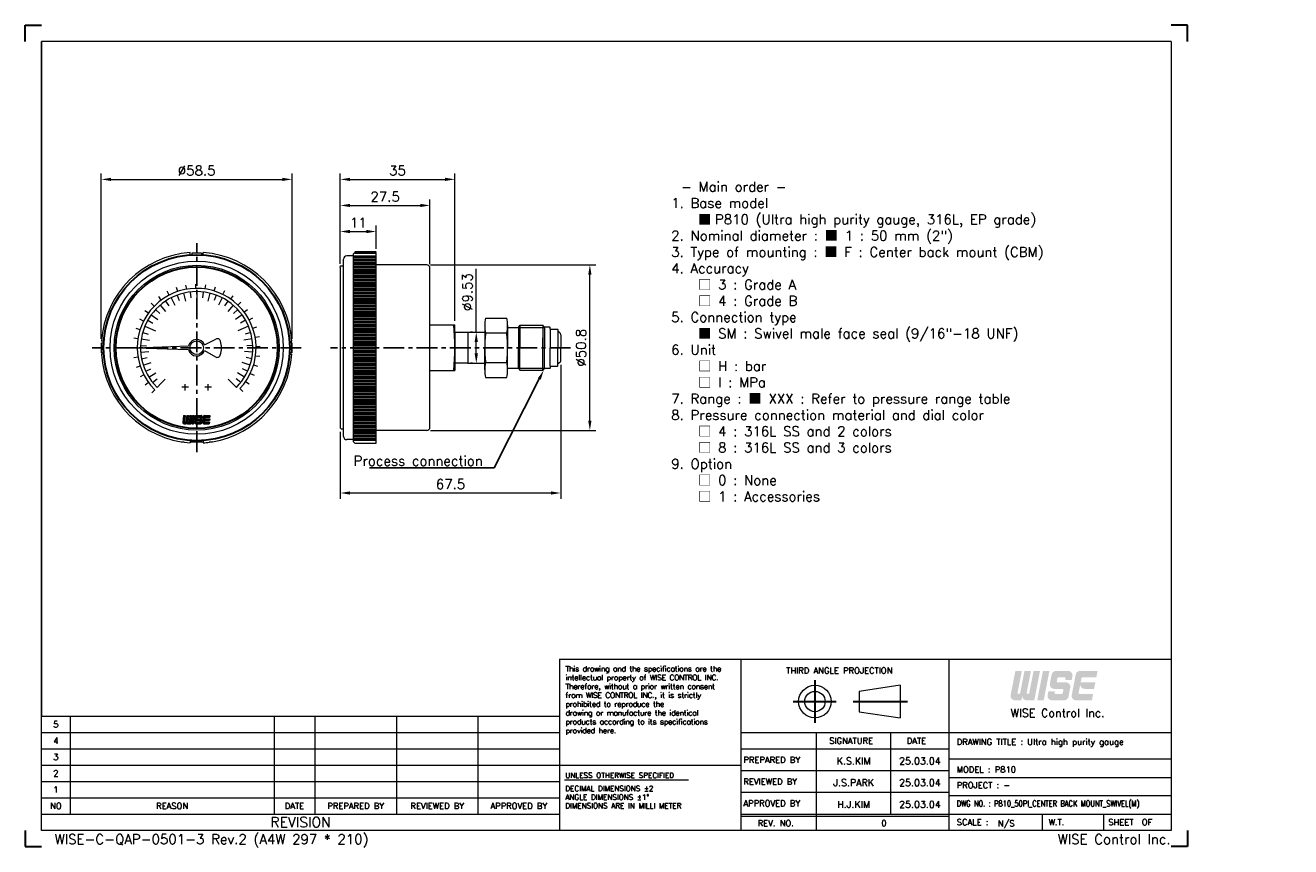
# Model space of a CAD drawing. Extents: x 430 to 818, y -11 to 242.
import ezdxf
from ezdxf import colors
from ezdxf.entities.mleader import LeaderData, LeaderLine
from ezdxf.enums import TextEntityAlignment as Align
from ezdxf.math import Vec2, Vec3

# ---------------------------------------------------------------- set-up
doc = ezdxf.new("R2010")
doc.units = 0
doc.header["$LTSCALE"] = 17
doc.header["$MEASUREMENT"] = 0
doc.header["$PDMODE"] = 1
doc.linetypes.add('CENTER', pattern=[2, 1.25, -0.25, 0.25, -0.25])
doc.linetypes.add('DASHEDX2', pattern=[1.5, 1, -0.5])
doc.layers.get('0').update_dxf_attribs({"linetype": 'DASHEDX2', "lineweight": 18})
doc.layers.get('DEFPOINTS').update_dxf_attribs({"linetype": 'CONTINUOUS', "lineweight": 18})
for name, color, linetype, lineweight in [('4', 4, 'CONTINUOUS', 30), ('DIM', 7, 'CONTINUOUS', 18), ('SS100', 7, 'CONTINUOUS', 18)]:
    doc.layers.add(name, color=color, linetype=linetype, lineweight=lineweight)
doc.styles.add('ROMANC', font='romans.shx', dxfattribs={"bigfont": 'whgtxt.shx'})
doc.styles.add('ROMANS', font='ROMANS.shx', dxfattribs={"bigfont": 'whgtxt.shx'})
doc.dimstyles.new('1.2', dxfattribs={"dimscale": 1.2, "dimtxt": 2.5, "dimasz": 2.5, "dimexe": 1.5, "dimexo": 1, "dimgap": 1, "dimtad": 1, "dimdsep": 46, "dimtxsty": 'ROMANS', "dimcen": 2.5, "dimclrd": 7, "dimclre": 7, "dimclrt": 3, "dimadec": 1, "dimazin": 2, "dimtfac": 1, "dimtmove": 0, "dimatfit": 3, "dimfxl": 1, "dimlwd": 18, "dimlwe": 18, "dimarcsym": 0})

# ---------------------------------------------------------------- blocks, each defined once
blk = doc.blocks.new('*D6')
at = {"layer": '4', "color": 7, "lineweight": 18, "transparency": 16777216}
for p, q in [((526.66, 168.4), (526.66, 180.03)), ((537.66, 172.97), (537.66, 180.03)), ((529.66, 178.23), (534.66, 178.23))]:
    blk.add_line(p, q, dxfattribs=at)
at = {"layer": '4', "color": 7, "lineweight": -3, "transparency": 16777216}
for points in [[(529.66, 178.73), (529.66, 177.73), (526.66, 178.23)], [(534.66, 178.73), (534.66, 177.73), (537.66, 178.23)]]:
    blk.add_solid(points, dxfattribs=at)
at = {"layer": 'DEFPOINTS', "color": 0, "lineweight": -3, "transparency": 16777216}
for p in [(537.66, 178.23), (537.66, 171.77), (526.66, 167.2)]:
    blk.add_point(p, dxfattribs=at)
at = {"layer": '4', "color": 3, "lineweight": -3, "transparency": 16777216, "insert": (532.16, 180.93), "char_height": 3, "attachment_point": 5, "style": 'ROMANS'}
blk.add_mtext('11', dxfattribs=at)
blk = doc.blocks.new('*D7')
at = {"layer": '4', "color": 7, "lineweight": 18, "transparency": 16777216}
for p, q in [((453.37, 145.3), (453.37, 196.03)), ((456.37, 194.23), (508.87, 194.23)), ((511.87, 145.3), (511.87, 196.03))]:
    blk.add_line(p, q, dxfattribs=at)
at = {"layer": '4', "color": 7, "lineweight": -3, "transparency": 16777216}
for points in [[(456.37, 194.73), (456.37, 193.73), (453.37, 194.23)], [(508.87, 194.73), (508.87, 193.73), (511.87, 194.23)]]:
    blk.add_solid(points, dxfattribs=at)
at = {"layer": 'DEFPOINTS', "color": 0, "lineweight": -3, "transparency": 16777216}
for p in [(511.87, 194.23), (453.37, 144.1), (511.87, 144.1)]:
    blk.add_point(p, dxfattribs=at)
at = {"layer": '4', "color": 3, "lineweight": -3, "transparency": 16777216, "insert": (482.62, 196.93), "char_height": 3, "attachment_point": 5, "style": 'ROMANS'}
blk.add_mtext('%%C58.5', dxfattribs=at)
blk = doc.blocks.new('11')
at = {"color": 0}
for p, q in [((98.23, 252.35), (97.82, 253.57)), ((100.95, 253.03), (100.74, 254.3)), ((103.75, 253.29), (103.74, 254.57)), ((106.55, 253.1), (106.74, 254.38)), ((109.3, 252.49), (109.68, 253.71)), ((93.26, 249.75), (92.5, 250.79)), ((95.64, 251.25), (95.05, 252.39)), ((111.91, 251.45), (112.47, 252.6)), ((114.32, 250.02), (115.06, 251.07)), ((89.33, 245.76), (88.29, 246.51)), ((91.14, 247.91), (90.23, 248.81)), ((116.49, 248.23), (117.38, 249.15)), ((118.35, 246.12), (119.38, 246.9)), ((87.88, 243.35), (86.73, 243.93)), ((119.86, 243.75), (121, 244.36)), ((120.99, 241.18), (122.2, 241.6)), ((86.18, 238.02), (84.91, 238.21)), ((86.82, 240.75), (85.6, 241.14)), ((121.69, 238.46), (122.96, 238.69)), ((85.98, 235.21), (84.69, 235.21)), ((121.97, 235.66), (123.26, 235.69)), ((86.21, 232.41), (84.94, 232.21)), ((121.22, 230.11), (122.45, 229.74)), ((121.81, 232.86), (123.08, 232.69)), ((86.87, 229.68), (85.65, 229.28)), ((87.95, 227.09), (86.81, 226.51)), ((120.2, 227.49), (121.36, 226.94)), ((89.42, 224.7), (88.38, 223.94)), ((91.25, 222.56), (90.34, 221.65)), ((117.02, 222.88), (117.95, 222)), ((118.79, 225.06), (119.85, 224.33))]:
    blk.add_line(p, q, dxfattribs=at)
blk.add_arc((103.98, 235.29), 18, 316.4299, 225, dxfattribs=at)
blk = doc.blocks.new('*D8')
at = {"layer": '4', "color": 7, "lineweight": 18, "transparency": 16777216}
for p, q in [((594.26, 137.38), (594.26, 96.21)), ((526.66, 116.75), (526.66, 96.21)), ((529.66, 98.01), (591.26, 98.01))]:
    blk.add_line(p, q, dxfattribs=at)
at = {"layer": '4', "color": 7, "lineweight": -3, "transparency": 16777216}
for points in [[(529.66, 98.51), (529.66, 97.51), (526.66, 98.01)], [(591.26, 98.51), (591.26, 97.51), (594.26, 98.01)]]:
    blk.add_solid(points, dxfattribs=at)
at = {"layer": 'DEFPOINTS', "color": 0, "lineweight": -3, "transparency": 16777216}
for p in [(594.26, 138.58), (526.66, 117.95), (594.26, 98.01)]:
    blk.add_point(p, dxfattribs=at)
at = {"layer": '4', "color": 3, "lineweight": -3, "transparency": 16777216, "insert": (560.46, 100.71), "char_height": 3, "attachment_point": 5, "style": 'ROMANS'}
blk.add_mtext('{\\Fromans,ghs|c129;67.5}', dxfattribs=at)
blk = doc.blocks.new('*D9')
at = {"layer": '4', "color": 7, "lineweight": 18, "transparency": 16777216}
for p, q in [((526.66, 168.28), (526.66, 196.03)), ((529.66, 194.23), (558.76, 194.23)), ((561.76, 150.78), (561.76, 196.03))]:
    blk.add_line(p, q, dxfattribs=at)
at = {"layer": '4', "color": 7, "lineweight": -3, "transparency": 16777216}
for points in [[(529.66, 194.73), (529.66, 193.73), (526.66, 194.23)], [(558.76, 194.73), (558.76, 193.73), (561.76, 194.23)]]:
    blk.add_solid(points, dxfattribs=at)
at = {"layer": 'DEFPOINTS', "color": 0, "lineweight": -3, "transparency": 16777216}
for p in [(561.76, 194.23), (526.66, 167.08), (561.76, 149.58)]:
    blk.add_point(p, dxfattribs=at)
at = {"layer": '4', "color": 3, "lineweight": -3, "transparency": 16777216, "insert": (544.21, 196.93), "char_height": 3, "attachment_point": 5, "style": 'ROMANS'}
blk.add_mtext('{\\Fromans,ghs|c129;35}', dxfattribs=at)
blk = doc.blocks.new('*D10')
at = {"layer": '4', "color": 7, "lineweight": 18, "transparency": 16777216}
for p, q in [((554.36, 167.98), (604.99, 167.98)), ((603.19, 120.18), (603.19, 164.98)), ((554.36, 117.18), (604.99, 117.18))]:
    blk.add_line(p, q, dxfattribs=at)
at = {"layer": '4', "color": 7, "lineweight": -3, "transparency": 16777216}
for points in [[(602.69, 164.98), (603.69, 164.98), (603.19, 167.98)], [(602.69, 120.18), (603.69, 120.18), (603.19, 117.18)]]:
    blk.add_solid(points, dxfattribs=at)
at = {"layer": 'DEFPOINTS', "color": 0, "lineweight": -3, "transparency": 16777216}
for p in [(553.16, 167.98), (603.19, 167.98), (553.16, 117.18)]:
    blk.add_point(p, dxfattribs=at)
at = {"layer": '4', "color": 3, "lineweight": -3, "transparency": 16777216, "insert": (600.49, 142.58), "char_height": 3, "attachment_point": 5, "rotation": 90, "style": 'ROMANS'}
blk.add_mtext('%%C{\\Fromans,ghs|c129;50.8}', dxfattribs=at)
blk = doc.blocks.new('*D11')
at = {"layer": '4', "color": 7, "lineweight": 18, "transparency": 16777216}
for p, q in [((568.36, 147.34), (568.36, 166.78)), ((567.16, 147.34), (566.56, 147.34)), ((568.36, 140.81), (568.36, 144.34)), ((567.16, 137.81), (566.56, 137.81))]:
    blk.add_line(p, q, dxfattribs=at)
at = {"layer": '4', "color": 7, "lineweight": -3, "transparency": 16777216}
for points in [[(567.86, 144.34), (568.86, 144.34), (568.36, 147.34)], [(567.86, 140.81), (568.86, 140.81), (568.36, 137.81)]]:
    blk.add_solid(points, dxfattribs=at)
at = {"layer": 'DEFPOINTS', "color": 0, "lineweight": -3, "transparency": 16777216}
for p in [(568.36, 147.34), (568.36, 147.34), (568.36, 137.81)]:
    blk.add_point(p, dxfattribs=at)
at = {"layer": '4', "color": 3, "lineweight": -3, "transparency": 16777216, "insert": (565.66, 159.65), "char_height": 3, "attachment_point": 5, "rotation": 90, "style": 'ROMANS'}
blk.add_mtext('{\\Fromans,ghs|c129;%%C9.53}', dxfattribs=at)
blk = doc.blocks.new('*D12')
at = {"layer": '4', "color": 7, "lineweight": 18, "transparency": 16777216}
for p, q in [((526.66, 168.53), (526.66, 188.03)), ((554.16, 168.18), (554.16, 188.03)), ((529.66, 186.23), (551.16, 186.23))]:
    blk.add_line(p, q, dxfattribs=at)
at = {"layer": '4', "color": 7, "lineweight": -3, "transparency": 16777216}
for points in [[(529.66, 186.73), (529.66, 185.73), (526.66, 186.23)], [(551.16, 186.73), (551.16, 185.73), (554.16, 186.23)]]:
    blk.add_solid(points, dxfattribs=at)
at = {"layer": 'DEFPOINTS', "color": 0, "lineweight": -3, "transparency": 16777216}
for p in [(554.16, 186.23), (526.66, 167.33), (554.16, 166.98)]:
    blk.add_point(p, dxfattribs=at)
at = {"layer": '4', "color": 3, "lineweight": -3, "transparency": 16777216, "insert": (540.41, 188.93), "char_height": 3, "attachment_point": 5, "style": 'ROMANS'}
blk.add_mtext('{\\Fromans,ghs|c129;27.5}', dxfattribs=at)

msp = doc.modelspace()

# ---------------------------------------------------------------- hatches: boundary and pattern name
at = {"layer": '4', "linetype": 'CENTER'}
for points in [[(735.782, 35.761, 0.4142136), (737.133, 34.41), (739.481, 34.41), (741.231, 43.414), (739.251, 43.414), (737.903, 36.481), (737.093, 36.481), (738.44, 43.414), (736.459, 43.414), (735.112, 36.481), (734.301, 36.481), (735.649, 43.414), (733.668, 43.414), (732.231, 36.018, 0.4716306), (733.556, 34.41), (735.52, 34.41)], [(744.113, 43.414), (742.132, 43.414), (740.382, 34.41), (742.362, 34.41)], [(749.958, 35.503), (750.5, 38.294, 0.4716306), (749.175, 39.902), (746.639, 39.902, -0.4716306), (746.374, 40.224), (746.566, 41.214, -0.3590367), (746.831, 41.433), (748.802, 41.433, -0.4716306), (749.067, 41.111), (748.972, 40.623), (750.953, 40.623), (751.183, 41.806, 0.4716306), (749.857, 43.414), (746.126, 43.414, 0.3590367), (744.801, 42.321), (744.258, 39.53, 0.4716306), (745.584, 37.922), (748.12, 37.922, -0.4716306), (748.385, 37.6), (748.192, 36.61, -0.3590367), (747.927, 36.391), (745.956, 36.391, -0.4716306), (745.691, 36.713), (745.786, 37.201), (743.805, 37.201), (743.575, 36.018, 0.4716306), (744.901, 34.41), (748.632, 34.41, 0.3590367)], [(757.514, 36.391), (753.339, 36.391, -0.4716306), (753.074, 36.713), (753.309, 37.922), (753.572, 39.272, 0.4142136), (754.922, 37.922), (757.811, 37.922), (758.196, 39.902), (753.694, 39.902), (753.949, 41.214, -0.3590367), (754.215, 41.433), (758.494, 41.433), (758.879, 43.414), (753.509, 43.414, 0.3590367), (752.184, 42.321), (750.959, 36.018, 0.4716306), (752.284, 34.41), (757.129, 34.41)]]:
    msp.add_hatch(color=1, dxfattribs=at).paths.add_polyline_path(points)

# ---------------------------------------------------------------- linework, layer by layer
at = {"color": 4, "linetype": 'Continuous'}
for p, q in [((781.471, 236.5), (435.075, 236.5)), ((781.471, 236.5), (781.471, -5.496)), ((554.155, 149.578), (561.755, 149.578)), ((561.755, 147.343), (561.755, 149.578)), ((561.755, 147.343), (565.755, 147.343)), ((561.755, 147.343), (561.755, 135.578)), ((565.755, 137.813), (561.755, 137.813)), ((554.155, 135.578), (561.755, 135.578)), ((593.892, 47.026), (649.54, 47.026)), ((593.892, 47.026), (593.892, -5.496)), ((649.54, 47.026), (781.471, 47.026)), ((698.299, 39.032), (685.794, 37.156)), ((698.299, 39.032), (698.299, 29.027)), ((685.794, 37.156), (685.794, 30.903)), ((435.075, -5.496), (435.075, 29.519)), ((435.075, 29.519), (593.892, 29.519)), ((685.794, 30.903), (698.299, 29.027)), ((781.471, -5.496), (435.075, -5.496))]:
    msp.add_line(p, q, dxfattribs=at)
at = {"color": 4, "linetype": 'ByBlock'}
for p, q in [((571.213, 151.678), (577.713, 151.678)), ((570.963, 149.403), (570.963, 142.715)), ((570.963, 149.403), (570.963, 147.128)), ((577.963, 149.403), (577.963, 147.128)), ((577.963, 148.828), (581.263, 148.828)), ((581.263, 148.828), (581.763, 149.478)), ((581.263, 148.828), (581.263, 142.578)), ((581.763, 149.478), (588.763, 149.478)), ((581.763, 149.478), (581.763, 142.578)), ((589.263, 148.828), (588.763, 149.478)), ((588.763, 149.478), (588.763, 142.578)), ((589.363, 148.928), (589.263, 148.828)), ((589.263, 148.828), (589.263, 142.578)), ((589.263, 148.828), (589.263, 147.443)), ((590.963, 148.928), (589.363, 148.928)), ((591.063, 148.828), (590.963, 148.928)), ((591.063, 148.228), (591.063, 148.828)), ((591.063, 148.228), (593.263, 148.228)), ((591.063, 148.228), (591.063, 142.578)), ((593.363, 148.128), (593.263, 148.228)), ((593.363, 148.128), (593.363, 147.532)), ((593.901, 147.222), (593.363, 147.532)), ((593.363, 147.532), (593.363, 142.578)), ((565.755, 147.343), (565.755, 137.813)), ((565.755, 147.343), (570.963, 147.343)), ((570.963, 147.128), (570.963, 142.578)), ((571.213, 147.128), (577.713, 147.128)), ((577.963, 147.128), (577.963, 142.578)), ((588.763, 135.678), (588.763, 145.578)), ((589.263, 147.443), (589.263, 142.578)), ((594.255, 146.578), (594.255, 142.578)), ((570.963, 138.028), (570.963, 142.578)), ((570.963, 135.753), (570.963, 142.44)), ((577.963, 138.028), (577.963, 142.578)), ((581.263, 136.328), (581.263, 142.578)), ((581.763, 135.678), (581.763, 142.578)), ((589.263, 136.328), (589.263, 142.578)), ((589.263, 137.713), (589.263, 142.578)), ((591.063, 136.928), (591.063, 142.578)), ((593.363, 137.624), (593.363, 142.578)), ((594.255, 138.578), (594.255, 142.578)), ((565.755, 137.813), (570.963, 137.813)), ((570.963, 135.753), (570.963, 138.028)), ((571.213, 138.028), (577.713, 138.028)), ((577.963, 135.753), (577.963, 138.028)), ((577.963, 136.328), (581.263, 136.328)), ((581.263, 136.328), (581.763, 135.678)), ((589.263, 136.328), (588.763, 135.678)), ((589.263, 136.328), (589.263, 137.713)), ((589.363, 136.228), (589.263, 136.328)), ((590.963, 136.228), (589.363, 136.228)), ((591.063, 136.328), (590.963, 136.228)), ((591.063, 136.928), (593.263, 136.928)), ((591.063, 136.928), (591.063, 136.328)), ((593.363, 137.028), (593.263, 136.928)), ((593.901, 137.934), (593.363, 137.624)), ((593.363, 137.028), (593.363, 137.624)), ((571.213, 133.478), (577.713, 133.478)), ((581.763, 135.678), (588.763, 135.678)), ((478.807, 113.578), (477.858, 113.578)), ((481.105, 113.578), (480.599, 113.578)), ((484.647, 113.578), (484.141, 113.578)), ((487.388, 113.578), (486.439, 113.578))]:
    msp.add_line(p, q, dxfattribs=at)
at = {"color": 7, "linetype": 'ByBlock'}
for p, q in [((581.263, 148.828), (589.263, 148.828)), ((581.263, 136.328), (589.263, 136.328))]:
    msp.add_line(p, q, dxfattribs=at)
at = {"color": 3, "linetype": 'Continuous'}
for p, q in [((649.54, -5.496), (649.54, 47.026)), ((713.317, 47.026), (713.317, -5.496)), ((649.54, 24.516), (781.471, 24.516)), ((672.675, -5.496), (672.675, 24.516)), ((695.497, -0.494), (695.497, 24.516)), ((649.54, 19.514), (713.317, 19.514)), ((593.892, 14.512), (649.54, 14.512)), ((649.54, 12.845), (713.317, 12.845)), ((595.44, 10.002), (633.402, 10.002)), ((649.54, 6.175), (713.317, 6.175)), ((649.54, -1.119), (713.317, -1.119)), ((741.844, -0.494), (741.844, -5.496)), ((760.728, -0.494), (760.728, -5.496))]:
    msp.add_line(p, q, dxfattribs=at)
at = {"color": 7, "linetype": 'Continuous'}
for p, q in [((443.829, 29.519), (443.829, -0.494)), ((506.355, 29.519), (506.355, -0.494)), ((518.86, 29.519), (518.86, -0.494)), ((543.871, 29.519), (543.871, -0.494)), ((568.881, 29.519), (568.881, -0.494)), ((435.075, 24.516), (593.892, 24.516)), ((435.075, 19.514), (593.892, 19.514)), ((781.471, 16.388), (713.317, 16.388)), ((435.075, 14.512), (593.892, 14.512)), ((435.075, 9.51), (593.892, 9.51)), ((713.317, 10.761), (781.471, 10.761)), ((435.075, 4.508), (593.892, 4.508)), ((781.471, 5.133), (713.317, 5.133)), ((435.075, -0.494), (593.892, -0.494)), ((649.54, -0.494), (781.471, -0.494))]:
    msp.add_line(p, q, dxfattribs=at)
at = {"color": 4, "linetype": 'Continuous'}
for radius in [5.002, 3.126]:
    msp.add_circle((672.215, 34.029), radius, dxfattribs=at)
at = {"color": 4, "linetype": 'ByBlock'}
for centre, radius, start, end in [((581.439, 149.403), 10.476, 167.45785, 192.54215), ((567.487, 149.403), 10.476, 347.45785, 12.54215), ((612.493, 142.578), 41.53, 173.71009, 180), ((536.433, 142.578), 41.53, 0, 6.28991), ((593.493, 146.578), 0.762, 0, 57.66732), ((612.493, 142.578), 41.53, 180, 186.28991), ((536.433, 142.578), 41.53, 353.71009, 0), ((581.439, 135.753), 10.476, 167.45785, 192.54215), ((567.487, 135.753), 10.476, 347.45785, 12.54215), ((593.493, 138.578), 0.762, 302.33268, 0)]:
    msp.add_arc(centre, radius, start, end, dxfattribs=at)
at = {"color": 4, "linetype": 'Continuous'}
msp.add_arc((461.755, 142.578), 100, 355.98601, 4.01399, dxfattribs=at)
at = {"layer": '4', "color": 1}
for p, q in [((430.073, 241.502), (435.075, 241.502)), ((430.073, 236.5), (430.073, 241.502)), ((786.473, 241.502), (781.471, 241.502)), ((786.473, 236.5), (786.473, 241.502)), ((430.073, -5.496), (430.073, -10.498)), ((786.473, -5.496), (786.473, -10.498)), ((430.073, -10.498), (435.075, -10.498)), ((786.473, -10.498), (781.471, -10.498))]:
    msp.add_line(p, q, dxfattribs=at)
at = {"layer": '4', "lineweight": -3}
for p, q in [((435.075, 29.519), (435.075, 236.5)), ((453.443, 144.095), (453.443, 141.06)), ((511.803, 144.095), (511.803, 141.06))]:
    msp.add_line(p, q, dxfattribs=at)
at = {"layer": '4', "color": 1, "linetype": 'CENTER'}
for p, q in [((672.215, 40.572), (672.215, 27.478)), ((665.565, 34.029), (678.759, 34.029)), ((683.897, 34.029), (700.604, 34.029))]:
    msp.add_line(p, q, dxfattribs=at)
at = {"layer": '4', "color": 7}
for radius in [28.542, 24.797]:
    msp.add_circle((482.623, 142.578), radius, dxfattribs=at)
at = {"layer": 'DIM', "color": 4}
for p, q in [((530.655, 170.783), (528.655, 170.783)), ((531.155, 171.828), (530.655, 171.328)), ((530.655, 171.328), (530.655, 113.828)), ((537.655, 171.828), (531.155, 171.828)), ((537.655, 113.328), (537.655, 171.828)), ((526.905, 167.703), (526.655, 167.453)), ((526.655, 167.203), (526.655, 167.453)), ((526.655, 167.203), (526.655, 117.953)), ((526.905, 167.703), (527.655, 167.703)), ((527.655, 115.378), (527.655, 169.778)), ((527.655, 167.578), (527.655, 169.778)), ((553.155, 167.978), (537.655, 167.978)), ((554.155, 118.177), (554.155, 166.978)), ((526.905, 117.703), (526.655, 117.953)), ((526.905, 117.703), (527.655, 117.703)), ((553.155, 117.178), (537.655, 117.178)), ((530.655, 114.378), (528.655, 114.378)), ((531.155, 113.328), (530.655, 113.828)), ((531.155, 113.328), (537.655, 113.328))]:
    msp.add_line(p, q, dxfattribs=at)
for centre, start, end in [((528.655, 169.778), 90, 180), ((553.155, 166.978), 0, 90), ((553.155, 118.178), 269.98678, 0.01322), ((528.655, 115.378), 180, 270)]:
    msp.add_arc(centre, 1, start, end, dxfattribs=at)
at = {"layer": 'SS100', "color": 1, "linetype": 'CENTER', "lineweight": -2, "ltscale": 0.3}
for p, q in [((482.623, 110.571), (482.623, 174.621)), ((514.667, 142.578), (450.58, 142.578)), ((597.255, 142.578), (523.655, 142.578))]:
    msp.add_line(p, q, dxfattribs=at)
at = {"layer": 'SS100', "color": 4, "linetype": 'Continuous'}
for p, q in [((480.599, 171.079), (480.599, 171.758)), ((484.141, 171.585), (481.105, 171.585)), ((481.105, 171.585), (481.105, 171.079)), ((484.141, 171.585), (484.141, 171.079)), ((484.647, 171.079), (484.647, 171.758)), ((454.122, 144.601), (453.443, 144.601)), ((453.443, 144.095), (454.122, 144.095)), ((484.996, 143.456), (488.501, 145.243)), ((511.124, 144.601), (511.803, 144.601)), ((511.803, 144.095), (511.124, 144.095)), ((453.443, 141.06), (454.122, 141.06)), ((454.122, 140.554), (453.443, 140.554)), ((463.899, 142.578), (480.157, 143.146)), ((463.899, 142.578), (480.157, 142.01)), ((484.996, 141.7), (488.408, 139.757)), ((511.803, 141.06), (511.124, 141.06)), ((511.124, 140.554), (511.803, 140.554)), ((480.093, 130.432), (478.069, 130.432)), ((479.081, 129.42), (479.081, 131.445)), ((487.178, 130.432), (485.153, 130.432)), ((486.165, 129.42), (486.165, 131.445)), ((480.599, 114.077), (480.599, 113.398)), ((481.105, 113.571), (481.105, 114.077)), ((484.141, 113.571), (481.105, 113.571)), ((484.141, 113.571), (484.141, 114.077)), ((484.647, 114.077), (484.647, 113.398)), ((487.446, 113.728), (486.514, 113.588))]:
    msp.add_line(p, q, dxfattribs=at)
at = {"layer": 'SS100', "linetype": 'Continuous', "lineweight": 50}
for p, q in [((531.095, 171.768), (537.655, 171.768)), ((530.655, 170.418), (537.655, 170.418)), ((530.655, 169.418), (537.655, 169.418)), ((530.655, 168.418), (537.655, 168.418)), ((530.655, 167.418), (537.655, 167.418)), ((530.655, 166.418), (537.655, 166.418)), ((530.655, 165.418), (537.655, 165.418)), ((530.655, 164.418), (537.655, 164.418)), ((530.655, 163.418), (537.655, 163.418)), ((530.655, 162.418), (537.655, 162.418)), ((530.655, 161.418), (537.655, 161.418)), ((530.655, 160.418), (537.655, 160.418)), ((530.655, 159.418), (537.655, 159.418)), ((530.655, 158.418), (537.655, 158.418)), ((530.655, 157.418), (537.655, 157.418)), ((530.655, 156.418), (537.655, 156.418)), ((530.655, 155.418), (537.655, 155.418)), ((530.655, 154.418), (537.655, 154.418)), ((530.655, 153.418), (537.655, 153.418)), ((530.655, 152.418), (537.655, 152.418)), ((530.655, 151.418), (537.655, 151.418)), ((530.655, 150.418), (537.655, 150.418)), ((530.655, 149.418), (537.655, 149.418)), ((530.655, 148.418), (537.655, 148.418)), ((530.655, 147.418), (537.655, 147.418)), ((530.655, 146.418), (537.655, 146.418)), ((530.655, 145.418), (537.655, 145.418)), ((530.655, 144.418), (537.655, 144.418)), ((530.655, 143.418), (537.655, 143.418)), ((530.655, 142.418), (537.655, 142.418)), ((530.655, 141.418), (537.655, 141.418)), ((530.655, 140.418), (537.655, 140.418)), ((530.655, 139.418), (537.655, 139.418)), ((530.655, 138.418), (537.655, 138.418)), ((530.655, 137.418), (537.655, 137.418)), ((530.655, 136.418), (537.655, 136.418)), ((530.655, 135.418), (537.655, 135.418)), ((530.655, 134.418), (537.655, 134.418)), ((530.655, 133.418), (537.655, 133.418)), ((530.655, 132.418), (537.655, 132.418)), ((530.655, 131.418), (537.655, 131.418)), ((530.655, 130.418), (537.655, 130.418)), ((530.655, 129.418), (537.655, 129.418)), ((530.655, 128.418), (537.655, 128.418)), ((530.655, 127.418), (537.655, 127.418)), ((530.655, 126.418), (537.655, 126.418)), ((530.655, 125.418), (537.655, 125.418)), ((530.655, 124.418), (537.655, 124.418)), ((530.655, 123.418), (537.655, 123.418)), ((530.655, 122.418), (537.655, 122.418)), ((530.655, 121.418), (537.655, 121.418)), ((530.655, 120.418), (537.655, 120.418)), ((530.655, 119.418), (537.655, 119.418)), ((530.655, 118.418), (537.655, 118.418)), ((530.655, 117.418), (537.655, 117.418)), ((530.655, 116.418), (537.655, 116.418)), ((530.655, 115.418), (537.655, 115.418)), ((530.655, 114.418), (537.655, 114.418))]:
    msp.add_line(p, q, dxfattribs=at)
at = {"layer": 'SS100', "color": 7, "linetype": 'Continuous'}
for p, q in [((478.606, 159.308), (479.197, 156.848)), ((480.601, 159.664), (480.809, 157.905)), ((482.623, 159.784), (482.623, 158.012)), ((484.645, 159.664), (484.437, 157.905)), ((486.64, 159.308), (486.049, 156.848)), ((471.449, 155.661), (473.092, 153.737)), ((473.064, 156.884), (474.048, 155.411)), ((474.812, 157.908), (475.96, 155.654)), ((476.668, 158.72), (477.281, 157.058)), ((482.623, 158.012), (482.623, 156.241)), ((488.578, 158.72), (487.965, 157.058)), ((490.434, 157.908), (489.286, 155.654)), ((492.182, 156.884), (491.198, 155.411)), ((493.797, 155.661), (492.154, 153.737)), ((468.703, 152.691), (470.75, 151.204)), ((469.988, 154.257), (471.289, 153.055)), ((495.258, 154.257), (493.957, 153.055)), ((496.543, 152.691), (494.496, 151.204)), ((466.727, 149.162), (468.363, 148.484)), ((467.611, 150.985), (469.156, 150.119)), ((468.363, 148.484), (470, 147.807)), ((496.883, 148.484), (495.246, 147.807)), ((497.635, 150.985), (496.09, 150.119)), ((498.519, 149.162), (496.883, 148.484)), ((465.629, 145.269), (468.128, 144.874)), ((466.063, 147.248), (467.768, 146.767)), ((499.617, 145.269), (497.118, 144.874)), ((499.183, 147.248), (497.478, 146.767)), ((465.43, 143.253), (467.2, 143.184)), ((465.47, 141.228), (467.993, 141.426)), ((499.776, 141.228), (497.253, 141.426)), ((499.816, 143.253), (498.046, 143.184)), ((465.748, 139.221), (467.485, 139.567)), ((466.259, 137.261), (468.666, 138.043)), ((466.998, 135.374), (468.606, 136.116)), ((498.987, 137.261), (496.58, 138.043)), ((498.248, 135.374), (496.64, 136.116)), ((499.498, 139.221), (497.761, 139.567)), ((467.953, 133.588), (470.11, 134.91)), ((469.111, 131.926), (470.502, 133.022)), ((471.709, 131.664), (472.961, 132.916)), ((493.537, 131.664), (492.285, 132.916)), ((496.135, 131.926), (494.744, 133.022)), ((497.293, 133.588), (495.136, 134.91)), ((470.457, 130.411), (471.709, 131.664)), ((494.789, 130.411), (493.537, 131.664))]:
    msp.add_line(p, q, dxfattribs=at)
at = {"layer": 'SS100', "color": 10, "linetype": 'Continuous'}
for p, q in [((478.595, 121.77), (478.407, 119.628)), ((478.419, 119.764), (478.97, 120.315)), ((478.433, 119.921), (478.984, 120.472)), ((478.447, 120.077), (478.998, 120.628)), ((478.46, 120.234), (479.012, 120.785)), ((478.474, 120.391), (479.025, 120.942)), ((478.488, 120.548), (479.039, 121.099)), ((478.502, 120.705), (479.053, 121.256)), ((478.515, 120.862), (479.066, 121.413)), ((478.529, 121.019), (479.08, 121.57)), ((478.543, 121.175), (479.094, 121.726)), ((478.556, 121.332), (478.994, 121.77)), ((478.57, 121.489), (478.851, 121.77)), ((478.584, 121.646), (478.708, 121.77)), ((478.595, 121.77), (479.098, 121.77)), ((479.098, 121.77), (478.93, 119.856)), ((479.57, 121.77), (479.401, 119.842)), ((479.406, 119.891), (479.957, 120.442)), ((479.419, 120.048), (479.971, 120.599)), ((479.433, 120.205), (479.984, 120.756)), ((479.447, 120.362), (479.998, 120.913)), ((479.461, 120.519), (480.012, 121.07)), ((479.474, 120.676), (480.026, 121.227)), ((479.488, 120.833), (480.039, 121.384)), ((479.502, 120.989), (480.053, 121.54)), ((479.516, 121.146), (480.067, 121.697)), ((479.529, 121.303), (479.996, 121.77)), ((479.543, 121.46), (479.853, 121.77)), ((479.557, 121.617), (479.71, 121.77)), ((479.57, 121.77), (480.073, 121.77)), ((480.073, 121.77), (479.906, 119.856)), ((480.545, 121.77), (480.376, 119.842)), ((480.378, 119.861), (480.929, 120.412)), ((480.391, 120.018), (480.943, 120.569)), ((480.405, 120.175), (480.956, 120.726)), ((480.419, 120.332), (480.97, 120.883)), ((480.433, 120.489), (480.984, 121.04)), ((480.446, 120.646), (480.997, 121.197)), ((480.46, 120.802), (481.011, 121.354)), ((480.474, 120.959), (481.025, 121.51)), ((480.487, 121.116), (481.039, 121.667)), ((480.501, 121.273), (480.998, 121.77)), ((480.515, 121.43), (480.855, 121.77)), ((480.529, 121.587), (480.712, 121.77)), ((480.542, 121.744), (480.568, 121.77)), ((480.545, 121.77), (481.048, 121.77)), ((481.048, 121.77), (480.828, 119.265)), ((481.382, 121.77), (481.162, 119.265)), ((481.213, 119.837), (481.764, 120.388)), ((481.226, 119.994), (481.777, 120.545)), ((481.24, 120.151), (481.791, 120.702)), ((481.254, 120.308), (481.805, 120.859)), ((481.267, 120.465), (481.819, 121.016)), ((481.281, 120.622), (481.832, 121.173)), ((481.295, 120.779), (481.846, 121.33)), ((481.309, 120.935), (481.86, 121.486)), ((481.322, 121.092), (481.873, 121.643)), ((481.336, 121.249), (481.857, 121.77)), ((481.35, 121.406), (481.713, 121.77)), ((481.363, 121.563), (481.57, 121.77)), ((481.377, 121.72), (481.427, 121.77)), ((481.382, 121.77), (481.884, 121.77)), ((481.382, 121.77), (481.884, 121.77)), ((481.884, 121.77), (481.665, 119.265)), ((482.117, 120.599), (482.667, 121.149)), ((482.192, 121.465), (482.119, 120.63)), ((482.13, 120.755), (483.145, 121.77)), ((482.14, 120.479), (482.653, 120.992)), ((482.143, 120.911), (483.002, 121.77)), ((482.157, 121.068), (482.859, 121.77)), ((482.171, 121.225), (482.715, 121.77)), ((482.185, 121.382), (482.572, 121.77)), ((482.193, 120.389), (482.642, 120.838)), ((482.211, 121.552), (482.408, 121.749)), ((482.269, 120.321), (482.716, 120.768)), ((482.368, 120.277), (482.858, 120.768)), ((482.501, 120.267), (483.002, 120.768)), ((482.525, 121.77), (483.995, 121.77)), ((482.671, 121.192), (482.642, 120.858)), ((482.644, 120.267), (483.145, 120.768)), ((482.725, 120.768), (483.907, 120.768)), ((482.754, 121.269), (483.722, 121.269)), ((482.787, 121.269), (483.288, 121.77)), ((482.787, 120.267), (483.288, 120.768)), ((482.93, 121.269), (483.431, 121.77)), ((482.93, 120.267), (483.431, 120.768)), ((483.073, 121.269), (483.574, 121.77)), ((483.073, 120.267), (483.574, 120.768)), ((483.216, 121.269), (483.717, 121.77)), ((483.216, 120.267), (483.717, 120.768)), ((483.359, 121.269), (483.86, 121.77)), ((483.359, 120.267), (483.86, 120.768)), ((483.503, 121.269), (484.004, 121.77)), ((483.503, 120.267), (483.993, 120.757)), ((483.645, 120.266), (484.091, 120.712)), ((483.646, 121.269), (484.122, 121.745)), ((483.692, 119.883), (484.241, 120.433)), ((483.705, 120.04), (484.219, 120.554)), ((483.717, 120.195), (484.167, 120.644)), ((483.772, 121.252), (484.211, 121.691)), ((483.805, 121.178), (483.788, 120.985)), ((483.788, 120.985), (484.291, 120.985)), ((483.792, 120.985), (484.32, 121.513)), ((483.801, 121.138), (484.277, 121.614)), ((483.935, 120.985), (484.325, 121.375)), ((484.078, 120.985), (484.311, 121.219)), ((484.24, 120.405), (484.167, 119.57)), ((484.221, 120.985), (484.298, 121.062)), ((484.328, 121.407), (484.291, 120.985)), ((484.667, 121.465), (484.506, 119.628)), ((484.513, 119.702), (485.578, 120.768)), ((484.526, 119.859), (485.435, 120.768)), ((484.54, 120.016), (485.292, 120.768)), ((484.554, 120.173), (485.159, 120.778)), ((484.568, 120.33), (485.119, 120.881)), ((484.581, 120.487), (485.132, 121.038)), ((484.595, 120.644), (485.146, 121.195)), ((484.609, 120.8), (485.578, 121.77)), ((484.623, 120.957), (485.435, 121.77)), ((484.636, 121.114), (485.292, 121.77)), ((484.65, 121.271), (485.149, 121.77)), ((484.664, 121.428), (485.006, 121.77)), ((484.748, 121.655), (484.78, 121.687)), ((485, 121.77), (486.698, 121.77)), ((485.146, 121.192), (485.117, 120.858)), ((485.2, 120.768), (486.61, 120.768)), ((485.22, 121.268), (485.721, 121.77)), ((485.22, 120.267), (485.721, 120.768)), ((485.229, 121.269), (486.654, 121.269)), ((485.363, 121.269), (485.864, 121.77)), ((485.363, 120.267), (485.864, 120.768)), ((485.506, 121.269), (486.007, 121.77)), ((485.506, 120.267), (486.007, 120.768)), ((485.65, 121.269), (486.151, 121.77)), ((485.65, 120.267), (486.151, 120.768)), ((485.793, 121.269), (486.294, 121.77)), ((485.793, 120.267), (486.294, 120.768)), ((485.936, 121.269), (486.437, 121.77)), ((485.936, 120.267), (486.437, 120.768)), ((486.079, 121.269), (486.58, 121.77)), ((486.079, 120.267), (486.58, 120.768)), ((486.222, 121.269), (486.695, 121.742)), ((486.222, 120.267), (486.599, 120.644)), ((486.365, 121.269), (486.681, 121.585)), ((486.365, 120.267), (486.585, 120.487)), ((486.508, 121.269), (486.668, 121.428)), ((486.508, 120.267), (486.572, 120.33)), ((486.61, 120.768), (486.566, 120.267)), ((486.652, 121.269), (486.654, 121.271)), ((486.698, 121.77), (486.654, 121.269)), ((478.406, 119.607), (478.957, 120.158)), ((478.426, 119.484), (478.943, 120.001)), ((478.477, 119.392), (478.93, 119.845)), ((478.551, 119.323), (478.996, 119.768)), ((478.649, 119.277), (479.137, 119.766)), ((478.74, 119.265), (479.369, 119.265)), ((478.779, 119.265), (479.28, 119.766)), ((478.922, 119.265), (479.943, 120.286)), ((479.013, 119.766), (479.318, 119.766)), ((479.065, 119.265), (479.929, 120.129)), ((479.208, 119.265), (479.916, 119.972)), ((479.352, 119.265), (479.91, 119.823)), ((479.369, 119.265), (479.616, 119.491)), ((479.616, 119.491), (479.823, 119.265)), ((479.666, 119.436), (479.996, 119.766)), ((479.735, 119.362), (480.139, 119.766)), ((479.803, 119.287), (480.282, 119.766)), ((479.823, 119.265), (480.828, 119.265)), ((479.924, 119.265), (480.915, 120.256)), ((479.989, 119.766), (480.293, 119.766)), ((480.067, 119.265), (480.901, 120.099)), ((480.21, 119.265), (480.888, 119.942)), ((480.354, 119.265), (480.874, 119.785)), ((480.497, 119.265), (480.86, 119.628)), ((480.64, 119.265), (480.846, 119.471)), ((480.783, 119.265), (480.833, 119.314)), ((481.162, 119.265), (481.665, 119.265)), ((481.171, 119.367), (481.722, 119.918)), ((481.185, 119.524), (481.736, 120.075)), ((481.199, 119.68), (481.75, 120.232)), ((481.212, 119.265), (481.709, 119.761)), ((481.356, 119.265), (481.695, 119.604)), ((481.499, 119.265), (481.681, 119.447)), ((481.642, 119.265), (481.668, 119.29)), ((482.068, 120.049), (482.031, 119.628)), ((482.034, 119.657), (482.426, 120.049)), ((482.039, 119.519), (482.569, 120.049)), ((482.047, 119.813), (482.283, 120.049)), ((482.061, 119.97), (482.14, 120.049)), ((482.068, 120.049), (482.575, 120.049)), ((482.082, 119.419), (482.557, 119.894)), ((482.149, 119.343), (482.588, 119.782)), ((482.239, 119.289), (482.715, 119.766)), ((482.357, 119.265), (482.858, 119.766)), ((482.364, 119.265), (483.834, 119.265)), ((482.451, 120.267), (483.634, 120.267)), ((482.501, 119.265), (483.002, 119.766)), ((482.571, 120.049), (482.554, 119.856)), ((482.637, 119.766), (483.605, 119.766)), ((482.644, 119.265), (483.145, 119.766)), ((482.787, 119.265), (483.288, 119.766)), ((482.93, 119.265), (483.431, 119.766)), ((483.073, 119.265), (483.574, 119.766)), ((483.216, 119.265), (484.229, 120.277)), ((483.359, 119.265), (484.215, 120.121)), ((483.503, 119.265), (484.202, 119.964)), ((483.646, 119.265), (484.188, 119.807)), ((483.717, 120.176), (483.688, 119.842)), ((483.789, 119.265), (484.174, 119.65)), ((483.954, 119.287), (484.146, 119.479)), ((484.508, 119.554), (485.05, 120.097)), ((484.542, 119.446), (485.036, 119.94)), ((484.603, 119.363), (485.043, 119.803)), ((484.685, 119.302), (485.149, 119.766)), ((484.794, 119.268), (485.292, 119.766)), ((484.839, 119.265), (486.478, 119.265)), ((484.934, 119.265), (485.435, 119.766)), ((485.058, 120.19), (485.029, 119.856)), ((485.077, 119.265), (485.578, 119.766)), ((485.112, 119.766), (486.522, 119.766)), ((485.142, 120.267), (486.566, 120.267)), ((485.22, 119.265), (485.721, 119.766)), ((485.363, 119.265), (485.864, 119.766)), ((485.506, 119.265), (486.007, 119.766)), ((485.65, 119.265), (486.151, 119.766)), ((485.793, 119.265), (486.294, 119.766)), ((485.936, 119.265), (486.437, 119.766)), ((486.079, 119.265), (486.517, 119.702)), ((486.222, 119.265), (486.503, 119.546)), ((486.365, 119.265), (486.489, 119.389)), ((486.522, 119.766), (486.478, 119.265))]:
    msp.add_line(p, q, dxfattribs=at)
at = {"layer": 'SS100', "color": 4, "linetype": 'Continuous'}
for radius in [26.568, 25.303, 25.303, 2.094, 0.155]:
    msp.add_circle((482.623, 142.578), radius, dxfattribs=at)
for centre, radius, start, end in [((482.623, 142.578), 29.25, 93.96722, 176.03278), ((482.623, 142.578), 29.25, 3.96722, 86.03278), ((482.623, 142.578), 2.53, 20.30622, 167.03338), ((488.961, 144.342), 1.012, 15.55155, 117.01838), ((482.623, 142.578), 7.591, 342.83919, 15.55155), ((482.623, 142.578), 29.25, 183.96722, 266.03278), ((482.623, 142.578), 2.53, 192.96662, 339.69378), ((482.623, 142.578), 29.25, 279.4902, 356.03278), ((488.909, 140.637), 1.012, 240.34654, 342.83919), ((482.623, 142.578), 29.25, 273.96722, 277.6446)]:
    msp.add_arc(centre, radius, start, end, dxfattribs=at)
at = {"layer": 'SS100', "color": 7, "linetype": 'Continuous'}
msp.add_arc((482.623, 142.578), 17.206, 315, 225, dxfattribs=at)
at = {"layer": 'SS100', "color": 10, "linetype": 'Continuous'}
for centre, radius, start, end in [((482.451, 120.601), 0.334, 175, 270), ((482.525, 121.436), 0.334, 90, 175), ((482.725, 120.851), 0.0835, 175, 270), ((482.754, 121.185), 0.0835, 90, 175), ((483.722, 121.185), 0.0835, 355, 90), ((483.907, 120.434), 0.334, 355, 90), ((483.995, 121.436), 0.334, 355, 90), ((485, 121.436), 0.334, 90, 175), ((485.2, 120.851), 0.0835, 175, 270), ((485.229, 121.185), 0.0835, 90, 175), ((478.74, 119.599), 0.334, 175, 270), ((479.013, 119.849), 0.0835, 175, 270), ((479.318, 119.849), 0.0835, 270, 355), ((479.989, 119.849), 0.0835, 175, 270), ((480.293, 119.849), 0.0835, 270, 355), ((482.364, 119.599), 0.334, 175, 270), ((482.637, 119.849), 0.0835, 175, 270), ((483.605, 119.849), 0.0835, 270, 355), ((483.634, 120.183), 0.0835, 355, 90), ((483.834, 119.599), 0.334, 270, 355), ((484.839, 119.599), 0.334, 175, 270), ((485.112, 119.849), 0.0835, 175, 270), ((485.142, 120.183), 0.0835, 90, 175)]:
    msp.add_arc(centre, radius, start, end, dxfattribs=at)

# ---------------------------------------------------------------- block references
at = {"layer": 'SS100', "color": 4, "linetype": 'Continuous', "xscale": 1.012110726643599, "yscale": 1.012110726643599, "zscale": 1.012110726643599}
msp.add_blockref('11', (377.388, -95.561), dxfattribs=at)

# ---------------------------------------------------------------- texts
at = {"color": 3, "linetype": 'Continuous'}
for s, height, style, p in [('THIRD ANGLE PROJECTION', 1.87579, 'ROMANS', (663.404, 42.596)), ('SIGNATURE', 1.8758, 'ROMANS', (676.593, 21.06)), ('DATE', 1.8758, 'ROMANS', (700.371, 21.064)), ('DRAWING TITLE : Ultra high purity gauge', 1.87579, 'ROMANS', (715.692, 20.716)), ('PREPARED BY', 1.87579, 'ROMANS', (650.275, 15.198)), ('UNLESS OTHERWISE SPECIFIED', 1.62568, 'ROMANS', (595.661, 10.57)), ('MODEL : P810', 1.87579, 'ROMANS', (715.692, 12.221)), ('DECIMAL DIMENSIONS %%P2', 1.62568, 'ROMANS', (595.661, 6.522)), ('REVIEWED BY', 1.87579, 'ROMANS', (650.275, 8.528)), ('PROJECT : -', 1.87579, 'ROMANS', (715.692, 7.425)), ('ANGLE DIMENSIONS %%P1%%D', 1.62568, 'ROMANS', (595.661, 3.89)), ('DIMENSIONS ARE IN MILLI METER', 1.62568, 'ROMANS', (595.661, 1.257)), ('APPROVED BY', 1.87579, 'ROMANS', (650.275, 1.859)), ('REV. NO.', 1.8758, 'ROMANS', (654.661, -4.237)), ('0', 1.876, 'ROMANC', (692.559, -4.237)), ('SCALE :         ', 1.87579, 'ROMANS', (715.692, -3.915)), ('N/S', 1.8758, 'ROMANS', (728.295, -4.297)), ('W.T. ', 1.8758, 'ROMANS', (743.875, -3.915)), ('SHEET  OF', 1.8758, 'ROMANS', (762.162, -3.915)), ('WISE-C-QAP-0501-3 Rev.2 (A4W 297 * 210)', 3.00126, 'ROMANS', (439.078, -9.708))]:
    msp.add_text(s, height=height, dxfattribs=dict(at, style=style)).set_placement(p)
at = {"color": 3, "style": 'ROMANS'}
for s, height, p in [('WISE Control Inc.', 2.50105, (746.633, 30.519)), ('5', 1.876, (439.452, 27.017)), ('4', 1.876, (439.452, 22.015)), ('3', 1.876, (439.452, 17.013)), ('2', 1.876, (439.452, 12.011)), ('1', 1.876, (439.452, 7.009)), ('NO', 1.8758, (439.452, 2.007)), ('REASON', 1.8758, (475.092, 2.007)), ('DATE', 1.8758, (512.608, 2.007)), ('PREPARED BY', 1.87579, (531.365, 2.007)), ('REVIEWED BY', 1.87579, (556.376, 2.007)), ('APPROVED BY', 1.87579, (581.387, 2.007)), ('REVISION', 3.1263, (514.483, -2.995))]:
    msp.add_text(s, height=height, dxfattribs=at).set_placement(p, align=Align.MIDDLE_CENTER)
at = {"color": 3, "linetype": 'Continuous', "style": 'ROMANS'}
for s, p in [('K.S.KIM', (684.086, 14.721)), ('25.03.04', (704.407, 14.721)), ('J.S.PARK', (684.086, 8.051)), ('25.03.04', (704.407, 8.051)), ('H.J.KIM', (684.086, 1.382)), ('25.03.04', (704.407, 1.382))]:
    msp.add_text(s, height=2.1259, dxfattribs=at).set_placement(p, align=Align.CENTER)
at = {"color": 3, "linetype": 'Continuous', "style": 'ROMANS', "width": 0.8}
msp.add_text('DWG NO. : P810_50PI_CENTER BACK MOUNT_SWIVEL(M)', height=1.87579, dxfattribs=at).set_placement((715.692, 1.797))
at = {"color": 3, "linetype": 'Continuous', "style": 'ROMANS'}
msp.add_text('WISE Control Inc.', height=3.00126, dxfattribs=at).set_placement((781.274, -9.708), align=Align.RIGHT)
at = {"color": 4, "insert": (628.141, 193.46), "char_height": 3, "attachment_point": 1, "style": 'ROMANS'}
msp.add_mtext_dynamic_auto_height_columns('\\pi3;{\\C3;- Main order -\\P\\pi0;1. Base model \\P    \\fGulim|b0|i0|c129|p50;■ \\Fromans,whgtxt|c129;P810 (Ultra high purity gauge, 316L, EP grade)\\P2. Nominal diameter : \\fGulim|b0|i0|c129|p50;■\\Fromans,whgtxt|c129; 1 : 50 mm (2") \\P3. Type of mounting : \\fGulim|b0|i0|c129|p50;■\\Fromans,whgtxt|c129; F : Center back mount (CBM)\\P4. Accuracy\\P    \\fGulim|b0|i0|c129|p50;□\\Fromans,whgtxt|c129; 3 : Grade A\\P    \\fGulim|b0|i0|c129|p50;□\\Fromans,whgtxt|c129; 4 : Grade B \\P5. Connection type \\P    \\fGulim|b0|i0|c129|p50;■\\Fromans,whgtxt|c129; SM : Swivel male face seal (9/16"-18 UNF)\\P6. Unit\\P    \\fGulim|b0|i0|c129|p50;□\\Fromans,whgtxt|c129; H : bar\\P    \\fGulim|b0|i0|c129|p50;□\\Fromans,whgtxt|c129; I : MPa \\P7. Range : \\fGulim|b0|i0|c129|p50;■\\Fromans,whgtxt|c129; XXX : Refer to pressure range table\\P8. Pressure connection material and dial color\\P    \\fGulim|b0|i0|c129|p50;□\\Fromans,whgtxt|c129; 4 : 316L SS and 2 colors\\P    \\fGulim|b0|i0|c129|p50;□\\Fromans,whgtxt|c129; 8 : 316L SS and 3 colors \\P9. Option\\P    \\fGulim|b0|i0|c129|p50;□\\Fromans,whgtxt|c129; 0 : None\\P    \\fGulim|b0|i0|c129|p50;□\\Fromans,whgtxt|c129; 1 : Accessories }', width=154.05447, gutter_width=0, height=87.704, count=1, dxfattribs=at)
at = {"color": 4, "linetype": 'ByBlock', "insert": (595.685, 44.904), "char_height": 1.625684, "attachment_point": 1, "style": 'ROMANS'}
msp.add_mtext_dynamic_manual_height_columns('{\\W1.1;\\T0.9;\\C3;This drawing and the specifications are the intellectual property of WISE CONTROL INC. Therefore, without a prior written consent from WISE CONTROL INC., it is strictly prohibited to reproduce the \\Pdrawing or manufacture the identical products according to its specifications provided here. }', width=54.01239, gutter_width=189.249, heights=[0], dxfattribs=at)

# ---------------------------------------------------------------- dimensions: what is measured, and where the dimension line sits
at = {"layer": '4', "lineweight": -3}
for base, p1, p2, text, picture, middle in [((511.873, 194.23), (453.373, 144.095), (511.873, 144.095), '%%C<>', '*D7', (482.623, 196.93)), ((594.255, 98.01), (526.655, 117.953), (594.255, 138.578), '{\\Fromans,ghs|c129;67.5}', '*D8', (560.455, 100.71))]:
    dim = msp.add_linear_dim(base=base, p1=p1, p2=p2, text=text, dimstyle='1.2', dxfattribs=at)
    dim.commit()
    dim.dimension.update_dxf_attribs({"geometry": picture, "text_midpoint": middle})
for base, p1, p2, text, picture, middle in [((561.755, 194.23), (526.655, 167.078), (561.755, 149.578), '{\\Fromans,ghs|c129;35}', '*D9', (544.205, 194.23)), ((554.155, 186.23), (526.655, 167.328), (554.155, 166.978), '{\\Fromans,ghs|c129;<>}', '*D12', (540.405, 186.23))]:
    dim = msp.add_linear_dim(base=base, p1=p1, p2=p2, text=text, dimstyle='1.2', dxfattribs=at)
    dim.commit()
    dim.dimension.update_dxf_attribs({"geometry": picture, "text_midpoint": middle, "dimtype": 160})
dim = msp.add_linear_dim(base=(537.655, 178.23), p1=(526.655, 167.203), p2=(537.655, 171.768), dimstyle='1.2', dxfattribs=at)
dim.commit()
dim.dimension.update_dxf_attribs({"geometry": '*D6', "text_midpoint": (532.155, 180.93)})
for base, p1, p2, text, picture, middle in [((603.191, 167.978), (553.155, 117.178), (553.155, 167.978), '%%C{\\Fromans,ghs|c129;<>}', '*D10', (603.191, 142.578)), ((568.359, 147.343), (568.359, 137.813), (568.359, 147.343), '{\\Fromans,ghs|c129;%%C<>}', '*D11', (568.359, 159.654))]:
    dim = msp.add_linear_dim(base=base, p1=p1, p2=p2, angle=90, text=text, dimstyle='1.2', dxfattribs=at)
    dim.commit()
    dim.dimension.update_dxf_attribs({"geometry": picture, "text_midpoint": middle, "dimtype": 160})

# ---------------------------------------------------------------- leaders
ml = msp.add_multileader_mtext('Standard', dxfattribs=at)
ml.set_content('Process connection', color=3, style='ROMANS')
ml.set_leader_properties(color=7)
ml.build(insert=Vec2(0, 0))
ml.multileader.update_dxf_attribs({"text_left_attachment_type": 5, "text_right_attachment_type": 5, "dogleg_length": 0.36, "arrow_head_size": 3, "scale": 1.2})
ctx = ml.context
ctx.base_point, ctx.scale, ctx.char_height, ctx.arrow_head_size, ctx.landing_gap_size, ctx.plane_origin = Vec3(530.649, 105.764), 1.2, 3, 3, 0.108, Vec3(580.186, 176.345)
ctx.left_attachment, ctx.right_attachment = 5, 5
notes = []
notes.append((ctx, [(1, (1, 1, 0), (573.805, 105.764), (-1, 0), 0.432, [(0, [(589.054, 135.678)], 0, [])])]))
ctx.mtext.insert, ctx.mtext.flow_direction = Vec3(530.757, 109.364), 5
for ctx, leaders in notes:
    for number, flags, end, landing, length, lines in leaders:
        leader = LeaderData()
        leader.index, (leader.has_last_leader_line, leader.has_dogleg_vector, leader.attachment_direction) = number, flags
        leader.last_leader_point, leader.dogleg_vector, leader.dogleg_length = Vec3(end), Vec3(landing), length
        for number, points, colour, breaks in lines:
            line = LeaderLine()
            line.index, line.vertices, line.color, line.breaks = number, Vec3.list(points), colors.encode_raw_color(colour), breaks
            leader.lines.append(line)
        ctx.leaders.append(leader)

doc.saveas('drawing.dxf')
